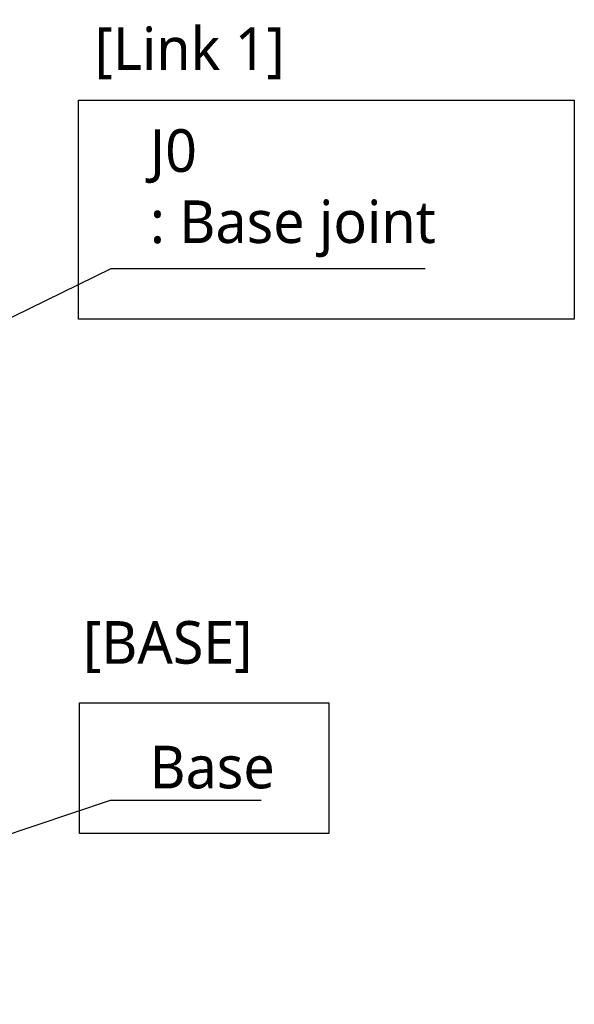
# Model space of a CAD drawing. Header units: millimetres. Extents: x 0 to 5219, y 0 to 2970.
# Tile 53 of 229: x 2280 to 2529, y 741 to 1184. Entities that reach past the tile are written whole.
import ezdxf

# ---------------------------------------------------------------- set-up
doc = ezdxf.new("R2010")
doc.units = ezdxf.units.MM
doc.header["$LTSCALE"] = 0.2
doc.layers.add('05_Section Line', color=3, linetype='Continuous')
doc.styles.add('Rainbow-5.0 Style', font='malgunsl.ttf')
doc.dimstyles.new('Rainbow-5.0 Style', dxfattribs={"dimtxt": 4, "dimasz": 2.5, "dimexe": 1, "dimexo": 1, "dimgap": 1, "dimtad": 1, "dimdsep": 46, "dimtxsty": 'Rainbow-5.0 Style', "dimcen": 0, "dimclrd": 251, "dimclre": 251, "dimclrt": 7, "dimazin": 3, "dimtp": 0.1, "dimtm": 0.1, "dimtfac": 0.61, "dimtmove": 0, "dimatfit": 3, "dimfxl": 1, "dimlwd": -1, "dimlwe": -1, "dimarcsym": 1})

msp = doc.modelspace()

# ---------------------------------------------------------------- linework, layer by layer
at = {"layer": '05_Section Line'}
for points in [[(2306.181, 1147.823), (2529.306, 1147.823), (2529.306, 1049.327), (2306.181, 1049.327)], [(2306.599, 876.525), (2418.917, 876.525), (2418.917, 817.71), (2306.599, 817.71)]]:
    msp.add_lwpolyline(points, close=True, dxfattribs=at)

# ---------------------------------------------------------------- texts
at = {"color": 7, "char_height": 19.2, "attachment_point": 7, "style": 'Rainbow-5.0 Style'}
for s, insert in [('[Link 1]', (2313.426, 1157.254)), ('J0\\P: Base joint', (2338.382, 1077.119)), ('[BASE]', (2308.226, 889.957)), ('Base', (2338.14, 837.836))]:
    msp.add_mtext(s, dxfattribs=dict(at, insert=insert))

# ---------------------------------------------------------------- leaders
at = {"annotation_type": 0, "has_hookline": 1, "hookline_direction": 0}
for points, text_width in [([(2047.458, 937.896), (2320.882, 1072.119), (2333.382, 1072.119)], 123.841), ([(2047.458, 740.896), (2320.64, 832.836), (2333.14, 832.836)], 50.304)]:
    msp.add_leader(points, dimstyle='Rainbow-5.0 Style', override={"dimscale": 5, "dimgap": 1, "dimtad": 1}, dxfattribs=dict(at, text_width=text_width))

doc.saveas('drawing.dxf')
